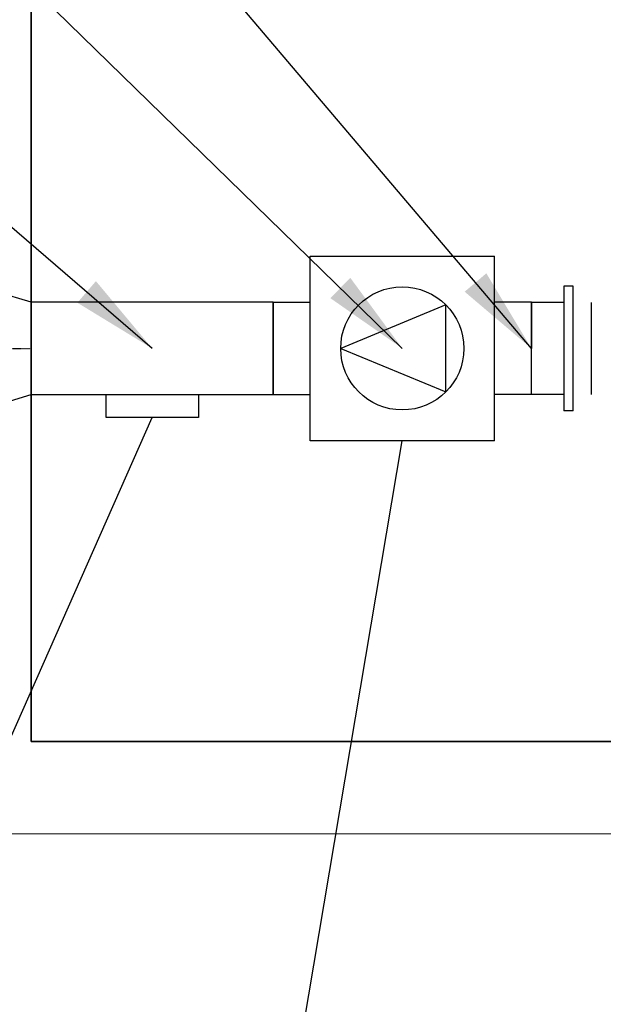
# Model space of a CAD drawing. Header units: millimetres. Extents: x -8078 to 234695, y -4319 to 602442.
# Tile 107 of 152: x 80668 to 81300, y 282429 to 283496. Entities that reach past the tile are written whole.
import ezdxf

# ---------------------------------------------------------------- set-up
doc = ezdxf.new("R2010")
doc.units = ezdxf.units.MM
doc.header["$MEASUREMENT"] = 0
doc.linetypes.add('DASHDOT', pattern=[1, 0.5, -0.25, 0, -0.25])
for name, color, linetype in [('#podkład', 252, 'Continuous'), ('FLUID-WK6', 7, 'Continuous'), ('FLUID-WK6-150-NUM', 7, 'Continuous'), ('FLUID-WK6-SYM', 7, 'Continuous'), ('Konstrukcja - Ściany zewnętrzne', 7, 'Continuous'), ('Okna Archicada', 7, 'Continuous')]:
    doc.layers.add(name, color=color, linetype=linetype)
doc.styles.add('FDBES', font='simplex.shx')
doc.dimstyles.new('FDBES', dxfattribs={"dimscale": 50, "dimtxt": 4, "dimasz": 2.5, "dimexe": 0.8, "dimexo": 2, "dimgap": 1, "dimtad": 1, "dimdsep": 46, "dimtxsty": 'FDBES', "dimcen": 2.5, "dimclrd": 4, "dimclre": 5, "dimadec": 0, "dimazin": 0, "dimtfac": 1, "dimtmove": 0, "dimatfit": 3, "dimfxl": 1, "dimarcsym": 0})

# ---------------------------------------------------------------- blocks, each defined once
blk = doc.blocks.new('UHYGFFFF')
at = {"layer": 'Konstrukcja - Ściany zewnętrzne', "color": 252, "linetype": 'Continuous', "lineweight": 35, "ltscale": 100}
for p, q in [((20287.5, 383232.6), (20287.5, 384926.9)), ((22477.6, 383232.6), (20287.5, 383232.6))]:
    blk.add_line(p, q, dxfattribs=at)
at = {"layer": 'Okna Archicada', "color": 252, "linetype": 'Continuous', "lineweight": 13, "ltscale": 100}
blk.add_line((20180, 383132.6), (49624.6, 383132.6), dxfattribs=at)
blk = doc.blocks.new('*U56347')
at = {"color": 14, "linetype": 'Continuous', "lineweight": -2}
for p, q in [((-83.5, 100), (-83.5, 98.1)), ((-83.5, 98.1), (-83.5, 0)), ((83.5, 49), (83.5, 50)), ((83.5, 0), (83.5, 49)), ((-83.5, 0), (-83.5, -98.1)), ((83.5, -49), (83.5, 0)), ((83.5, -50), (83.5, -49)), ((-83.5, -98.1), (-83.5, -100))]:
    blk.add_line(p, q, dxfattribs=at)
at = {"color": 0, "linetype": 'ByBlock', "lineweight": -2}
for p, q in [((83.5, 50), (-83.5, 100)), ((-83.5, -100), (83.5, -50))]:
    blk.add_line(p, q, dxfattribs=at)
at = {"layer": 'FLUID-WK6-SYM', "color": 2, "linetype": 'DASHDOT', "lineweight": -3}
blk.add_line((-83.5, 0), (83.5, 0), dxfattribs=at)
blk = doc.blocks.new('*U56348')
at = {"color": 14, "linetype": 'Continuous', "lineweight": -2}
for p, q in [((-131, 0, -49), (-131, 0, 49)), ((-131, 0, -50), (-131, 0, -49)), ((-131, 0, 49), (-131, 0, 50)), ((131, 0, 49), (131, 0, -49)), ((131, 0, 50), (131, 0, 49)), ((131, 0, -49), (131, 0, -50))]:
    blk.add_line(p, q, dxfattribs=at)
at = {"color": 0, "linetype": 'ByBlock', "lineweight": -2}
for p, q in [((131, 0, -50), (-131, 0, -50)), ((-131, 0, 50), (-50, 0, 50)), ((-50, 0, 75), (-50, 0, 50)), ((50, 0, 75), (-50, 0, 75)), ((-50, 0, 50), (50, 0, 50)), ((50, 0, 50), (131, 0, 50)), ((50, 0, 50), (50, 0, 75))]:
    blk.add_line(p, q, dxfattribs=at)
blk = doc.blocks.new('*U56337')
at = {"color": 0, "linetype": 'ByBlock', "lineweight": -2}
for p, q in [((-100, -100), (-100, 100)), ((100, 100), (-100, 100)), ((100, -100), (100, 100)), ((-140, 50), (-100, 50)), ((140, 50), (100, 50)), ((-140, -50), (-100, -50)), ((140, -50), (100, -50)), ((-100, -100), (100, -100))]:
    blk.add_line(p, q, dxfattribs=at)
at = {"color": 14, "linetype": 'Continuous', "lineweight": -2}
for p, q in [((-140, 49.8), (-140, 50)), ((-140, 0), (-140, 49.8)), ((140, 50), (140, 49)), ((140, 49), (140, 0)), ((-140, -35.4), (-140, 0)), ((140, 0), (140, -49)), ((140, -49), (140, -50))]:
    blk.add_line(p, q, dxfattribs=at)
at = {"color": 3, "linetype": 'Continuous', "lineweight": -3}
for p, q in [((-47.1, -47.1), (-47.1, 47.1)), ((-47.1, 47.1), (66.7, 0)), ((66.7, 0), (-47.1, -47.1))]:
    blk.add_line(p, q, dxfattribs=at)
at = {"color": 3, "linetype": 'Continuous', "lineweight": -3, "extrusion": (-9.42657e-48, -4.73317e-32, -1)}
blk.add_ellipse((0, 0), major_axis=(-66.7, 0), ratio=1, dxfattribs=at)
blk = doc.blocks.new('*U56349')
at = {"color": 0, "linetype": 'ByBlock', "lineweight": -2}
for p, q in [((0, 0, 45), (0, 67.5, 45)), ((0, 67.5, 35), (0, 0, 35)), ((0, 67.5, 45), (0, 67.5, 35)), ((0, 50, 35), (0, 50, 0)), ((0, 0, 65), (0, 50, 65)), ((0, 0, 35), (0, -67.5, 35)), ((0, -67.5, 45), (0, 0, 45)), ((0, -50, 65), (0, 0, 65)), ((0, -50, 35), (0, -50, 0)), ((0, -67.5, 45), (0, -67.5, 35))]:
    blk.add_line(p, q, dxfattribs=at)
at = {"color": 14, "linetype": 'Continuous', "lineweight": -2}
for p, q in [((0, 50), (0, 0.1)), ((0, 0), (0, 0.1)), ((0, -50), (0, 0))]:
    blk.add_line(p, q, dxfattribs=at)
blk = doc.blocks.new('*U56332')
at = {"color": 7, "lineweight": -2}
blk.add_leader([(0, 0), (-952.6, 820.4)], dimstyle='FDBES', override={"dimscale": 37.5, "dimclrd": 7, "dimclre": 7}, dxfattribs=at)
blk = doc.blocks.new('*U56333')
at = {"color": 7, "lineweight": -2}
blk.add_leader([(0, 0), (-1092.4, 1065.1)], dimstyle='FDBES', override={"dimscale": 37.5, "dimclrd": 7, "dimclre": 7}, dxfattribs=at)
blk = doc.blocks.new('*U56334')
at = {"color": 7, "lineweight": -2}
blk.add_leader([(0, 0), (-1120.7, 1320.5)], dimstyle='FDBES', override={"dimscale": 37.5, "dimclrd": 7, "dimclre": 7}, dxfattribs=at)

msp = doc.modelspace()

# ---------------------------------------------------------------- linework, layer by layer
at = {"color": 7, "lineweight": -2}
for p, q in [((80300, 281910), (80811.2, 283064.6)), ((80772.2, 281204.3), (81082.2, 283039.6))]:
    msp.add_line(p, q, dxfattribs=at)

# ---------------------------------------------------------------- block references
at = {"layer": '#podkład'}
msp.add_blockref('UHYGFFFF', (60392.7, -100518.7), dxfattribs=at)
at = {"layer": 'FLUID-WK6', "color": 5, "linetype": 'Continuous', "lineweight": -2, "rotation": 360}
msp.add_blockref('*U56347', (80596.7, 283139.6, 1384), dxfattribs=at)
at = {"layer": 'FLUID-WK6', "color": 5, "linetype": 'Continuous', "lineweight": -2, "extrusion": (7.39557e-32, 2.44929e-16, -1), "rotation": 360}
msp.add_blockref('*U56337', (-81082.2, 283139.6, -1384), dxfattribs=at)
at = {"layer": 'FLUID-WK6', "color": 5, "linetype": 'Continuous', "lineweight": -2, "extrusion": (1, 0, 6.12323e-17), "rotation": 270}
msp.add_blockref('*U56349', (283139.5, 1384, 81222.2), dxfattribs=at)
at = {"layer": 'FLUID-WK6', "color": 5, "linetype": 'Continuous', "lineweight": -2, "extrusion": (-2.44929e-16, -1, 6.12323e-17)}
msp.add_blockref('*U56348', (80811.2, 1384, -283139.6), dxfattribs=at)
at = {"layer": 'FLUID-WK6-150-NUM', "linetype": 'ByBlock', "lineweight": -2}
for name, p in [('*U56334', (81222.2, 283139.5, 1384)), ('*U56333', (81082.2, 283139.6, 1384)), ('*U56332', (80811.2, 283139.6, 1384))]:
    msp.add_blockref(name, p, dxfattribs=at)

doc.saveas('drawing.dxf')
